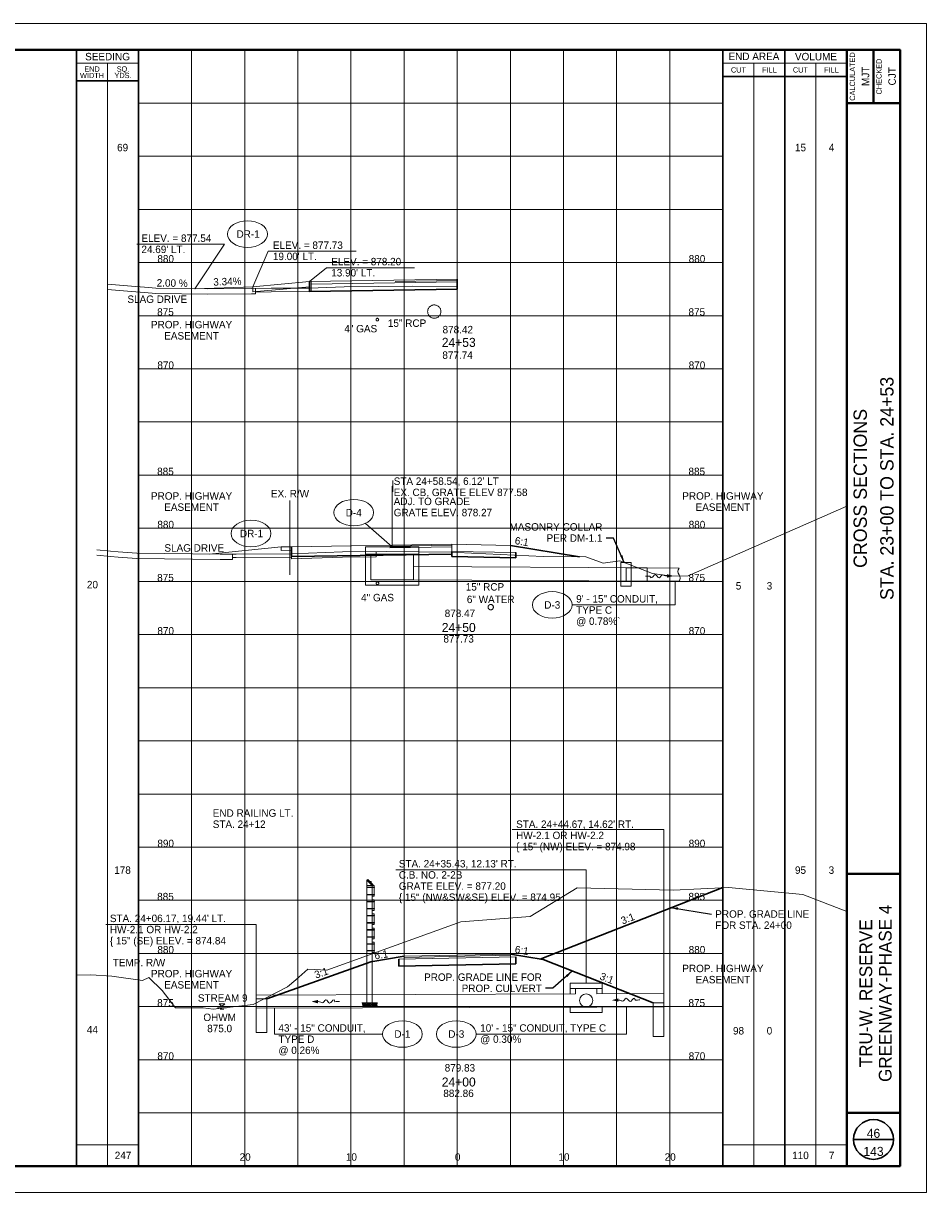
# Paper-space layout 'Layout1' of a CAD drawing. Header units: feet. Extents: x -1005 to 2379, y -670 to 6548.
# Tile 14 of 69: x 75 to 160, y 572 to 682. Entities that reach past the tile are written whole.
import ezdxf
from ezdxf.enums import TextEntityAlignment as Align

# ---------------------------------------------------------------- set-up
doc = ezdxf.new("R2010")
doc.units = ezdxf.units.FT
doc.header["$LTSCALE"] = 5
doc.header["$MEASUREMENT"] = 0
for name, pattern in [('DGN Style 2', [150.837143, 90.502286, -60.334857]), ('DGN Style 3', [211.172, 150.837143, -60.334857]), ('DGN Style 5', [105.586, 45.251143, -60.334857]), ('esmtmppr', [5.45, 1, -0.225, -0.225, 4]), ('esmtshpr', [5.35, 1, -0.175, -0.175, 4]), ('fencepr', [1, 0.925, 0.075]), ('rowex', [4.85, 0.8, -0.375, -0.375, 0.8, -0.3, 0.8, -0.3, 0.8, -0.3])]:
    doc.linetypes.add(name, pattern=pattern)
for name, color, linetype, lineweight in [('DR_P_Flow_Arrow', 151, 'Continuous', 13), ('DR_P_Storm_Sewer', 151, 'Continuous', 13), ('DR_P_Text', 7, 'Continuous', 13), ('DR_X_Storm_Sewer', 151, 'DGN Style 5', 0), ('DR_X_Text', 7, 'Continuous', 0), ('PV_P_Drive', 230, 'Continuous', 13), ('PV_P_Text', 7, 'Continuous', 13), ('PV_P_Walk', 241, 'Continuous', 13), ('PV_X_Driveway', 7, 'DGN Style 5', 0), ('PV_X_Walk', 120, 'DGN Style 5', 0), ('RD_P_Cells', 7, 'Continuous', 0), ('RD_P_Fence', 230, 'fencepr', 13), ('RW_P_Esmt_SH', 193, 'esmtshpr', 40), ('RW_P_Esmt_TMP', 193, 'esmtmppr', 40), ('RW_X_Fee_RW', 6, 'rowex', 30), ('SH_Border', 7, 'Continuous', 40), ('SH_Data', 7, 'Continuous', 0), ('SH_Major_Grid_Line', 254, 'Continuous', 13), ('SH_Text', 7, 'Continuous', 13), ('TX_P_20', 7, 'Continuous', 13), ('TX_P_5', 7, 'Continuous', 13), ('TX_X_5', 7, 'Continuous', 0), ('UT_X_Gas', 2, 'Continuous', 0), ('UT_X_Water', 133, 'Continuous', 0), ('XS_P_Finished_Grade', 3, 'Continuous', 30), ('XS_P_Pavt_Surface', 251, 'Continuous', 13), ('XS_P_Subgrade', 4, 'Continuous', 30), ('XS_X_Ground_Line', 3, 'DGN Style 2', 13)]:
    doc.layers.add(name, color=color, linetype=linetype, lineweight=lineweight)
doc.layers.add('SH_Cut_Line', color=7, linetype='DGN Style 3', lineweight=0, plot=False)
doc.layers.add('XS_P_Pavt_Layers', color=251, linetype='Continuous', lineweight=0, transparency=0.5)
doc.styles.add('Slanted-Normal LS 0.50', font='font31.shx', dxfattribs={"height": 0.14})
doc.styles.add('Slanted-Normal LS 0.50_0', font='font31.shx')
doc.styles.add('Slanted-Sub Title', font='font31.shx', dxfattribs={"height": 0.17})
doc.styles.add('Style-font30', font='font30.shx')
doc.styles.add('Style-font31', font='font31.shx')
doc.styles.add('Style-font70', font='font70.shx')
doc.dimstyles.get("Standard").update_dxf_attribs({"dimtxt": 0.18, "dimasz": 0.18, "dimexe": 0.18, "dimexo": 0.0625, "dimgap": 0.09, "dimtad": 0, "dimtih": 1, "dimtoh": 1, "dimdec": 4, "dimzin": 0, "dimdsep": 46, "dimtxsty": 'Standard', "dimcen": 0.09, "dimadec": 0, "dimazin": 0, "dimtfac": 1, "dimtdec": 4, "dimtofl": 0, "dimtmove": 0, "dimatfit": 3, "dimfxl": 1, "dimtolj": 1, "dimtzin": 0, "dimarcsym": 0})

# ---------------------------------------------------------------- blocks, each defined once
blk = doc.blocks.new('CROSS_SPLIT_2')
at = {"layer": 'SH_Border', "color": 7, "linetype": 'Continuous', "lineweight": 40}
for p, q in [((32.5, 0.5), (32.5, 21.5)), ((33, 21.5), (33, 20.5)), ((32.5, 20.5), (33.5, 20.5)), ((32.5, 6), (33.5, 6)), ((32.5, 1.5), (33.5, 1.5))]:
    blk.add_line(p, q, dxfattribs=at)
at = {"layer": 'SH_Border', "color": 7, "linetype": 'Continuous', "lineweight": 40, "flags": 128}
blk.add_lwpolyline([(2, 21.5), (33.5, 21.5), (33.5, 0.5), (2, 0.5), (2, 21.5)], close=True, dxfattribs=at)
at = {"layer": 'SH_Cut_Line', "color": 7, "linetype": 'DGN Style 3', "lineweight": 0, "flags": 128}
blk.add_lwpolyline([(0, 0), (34, 0), (34, 22), (0, 22), (0, 0)], close=True, dxfattribs=at)
at = {"layer": 'SH_Data', "color": 7, "linetype": 'Continuous', "lineweight": 30}
for p, q in [((18, 0.5), (18, 21.5)), ((19.166, 0.5), (19.166, 21.5)), ((30.166, 0.5), (30.166, 21.5)), ((31.333, 0.5), (31.333, 21.5)), ((19.166, 20.917), (18, 20.917)), ((30.166, 21), (32.5, 21)), ((32.625, 1), (33.375, 1))]:
    blk.add_line(p, q, dxfattribs=at)
at = {"layer": 'SH_Data', "color": 7, "linetype": 'Continuous', "lineweight": 0}
for p, q in [((19.166, 21.25), (18, 21.25)), ((30.166, 21.25), (32.5, 21.25))]:
    blk.add_line(p, q, dxfattribs=at)
at = {"layer": 'SH_Data', "color": 7, "linetype": 'Continuous', "lineweight": 13}
for p, q in [((18.583, 0.5), (18.583, 21.25)), ((30.75, 0.5), (30.75, 21.25)), ((31.917, 0.5), (31.917, 21.25)), ((18, 0.9), (19.166, 0.9)), ((30.166, 0.9), (32.5, 0.9))]:
    blk.add_line(p, q, dxfattribs=at)
at = {"layer": 'SH_Data', "color": 7, "linetype": 'Continuous', "lineweight": 30}
blk.add_circle((33, 1), 0.375, dxfattribs=at)
at = {"layer": 'SH_Major_Grid_Line', "color": 254, "linetype": 'Continuous', "lineweight": 13}
for p, q in [((20.166, 0.5), (20.166, 21.5)), ((21.166, 0.5), (21.166, 21.5)), ((22.166, 0.5), (22.166, 21.5)), ((23.166, 0.5), (23.166, 21.5)), ((24.166, 0.5), (24.166, 21.5)), ((25.166, 0.5), (25.166, 21.5)), ((26.166, 0.5), (26.166, 21.5)), ((27.166, 0.5), (27.166, 21.5)), ((28.166, 0.5), (28.166, 21.5)), ((29.166, 0.5), (29.166, 21.5)), ((19.166, 20.5), (30.166, 20.5)), ((19.166, 19.5), (30.166, 19.5)), ((19.166, 18.5), (30.166, 18.5)), ((19.166, 17.5), (30.166, 17.5)), ((19.166, 16.5), (30.166, 16.5)), ((19.166, 15.5), (30.166, 15.5)), ((19.166, 14.5), (30.166, 14.5)), ((19.166, 13.5), (30.166, 13.5)), ((19.166, 12.5), (30.166, 12.5)), ((19.166, 11.5), (30.166, 11.5)), ((19.166, 10.5), (30.166, 10.5)), ((19.166, 9.5), (30.166, 9.5)), ((19.166, 8.5), (30.166, 8.5)), ((19.166, 7.5), (30.166, 7.5)), ((19.166, 6.5), (30.166, 6.5)), ((19.166, 5.5), (30.166, 5.5)), ((19.166, 4.5), (30.166, 4.5)), ((19.166, 3.5), (30.166, 3.5)), ((19.166, 2.5), (30.166, 2.5)), ((19.166, 1.5), (30.166, 1.5))]:
    blk.add_line(p, q, dxfattribs=at)
at = {"layer": 'SH_Data', "color": 7, "linetype": 'Continuous', "lineweight": 13, "style": 'Style-font30'}
for s, p in [('SEEDING', (18.584, 21.375)), ('END AREA', (30.75, 21.379)), ('VOLUME', (31.917, 21.375))]:
    blk.add_text(s, height=0.14, dxfattribs=at).set_placement(p, align=Align.MIDDLE_CENTER)
at = {"layer": 'SH_Data', "color": 7, "linetype": 'Continuous', "lineweight": 0, "style": 'Style-font30'}
for s, p in [('CALCULATED', (32.553, 21)), ('CHECKED', (33.053, 21))]:
    blk.add_text(s, height=0.1, rotation=90, dxfattribs=at).set_placement(p, align=Align.TOP_CENTER)
for s, p in [('CUT', (30.459, 21.125)), ('FILL', (31.042, 21.125)), ('CUT', (31.625, 21.125)), ('FILL', (32.208, 21.125))]:
    blk.add_text(s, height=0.1, dxfattribs=at).set_placement(p, align=Align.MIDDLE_CENTER)
at = {"layer": 'SH_Data', "color": 7, "linetype": 'Continuous', "lineweight": 0, "char_height": 0.14, "attachment_point": 5, "line_spacing_factor": 0.728571, "style": 'Style-font30'}
for s, insert in [('\\H0.714286x;END\\PWIDTH', (18.292, 21.08)), ('\\H0.714286x;SQ.\\PYDS.', (18.875, 21.08))]:
    blk.add_mtext(s, dxfattribs=dict(at, insert=insert))
at = {"layer": 'SH_Data', "color": 7, "linetype": 'Continuous', "lineweight": 0, "style": 'Style-font70'}
for p in [(32.75, 13.25), (33.252, 13.25), (33, 3.792)]:
    blk.add_attdef('Text', text='', height=0.25, rotation=90, dxfattribs=at).set_placement(p, align=Align.MIDDLE_CENTER)
at = {"layer": 'SH_Text', "style": 'Style-font70'}
for p in [(32.75, 3.75), (33.25, 3.75)]:
    blk.add_attdef('Text', text='', height=0.25, rotation=90, dxfattribs=at).set_placement(p, align=Align.MIDDLE_CENTER)
blk = doc.blocks.new('GPKLBL_89')
at = {"layer": 'TX_P_5', "linetype": 'Continuous', "insert": (-0.51, 0.98), "char_height": 0.7, "attachment_point": 1, "rotation": 350.5377, "line_spacing_factor": 0.6, "style": 'Style-font31'}
blk.add_mtext('6:1', dxfattribs=at)
blk = doc.blocks.new('DFL-P')
at = {"layer": 'DR_P_Flow_Arrow', "color": 151, "linetype": 'Continuous', "lineweight": 13}
blk.add_open_spline([(-0.08, 0), (-0.081, 0), (-0.082, 0), (-0.083, 0), (-0.094, 0), (-0.105, 0.005), (-0.116, 0.008), (-0.123, 0.01), (-0.131, 0.013), (-0.137, 0.015), (-0.152, 0.02), (-0.165, -0.02), (-0.179, -0.022), (-0.195, -0.023), (-0.212, 0.018), (-0.228, 0.019), (-0.245, 0.021), (-0.266, -0.028), (-0.284, -0.022), (-0.29, -0.02), (-0.287, 0.001), (-0.295, 0.001), (-0.313, 0), (-0.332, 0), (-0.35, 0)], degree=3, knots=[0, 0, 0, 0, 0.009646, 0.009646, 0.009646, 0.112481, 0.112481, 0.112481, 0.179673, 0.179673, 0.179673, 0.350625, 0.350625, 0.350625, 0.544565, 0.544565, 0.544565, 0.756426, 0.756426, 0.756426, 0.832712, 0.832712, 0.832712, 1, 1, 1, 1], dxfattribs=at)
at = {"layer": 'DR_P_Flow_Arrow', "color": 151, "linetype": 'Continuous', "lineweight": 0}
blk.add_solid([(-0.08, 0.021), (0, 0), (-0.08, -0.021)], dxfattribs=at)
blk = doc.blocks.new('GPKLBL_90')
at = {"layer": 'TX_P_5', "linetype": 'Continuous', "insert": (-0.69, 0.77), "char_height": 0.7, "attachment_point": 1, "rotation": 17.4328, "line_spacing_factor": 0.9, "style": 'Style-font31'}
blk.add_mtext('3:1', dxfattribs=at)
blk = doc.blocks.new('GPKLBL_91')
at = {"layer": 'TX_P_5', "linetype": 'Continuous', "extrusion": (0, 0, -1), "insert": (-0.46, 0.97), "char_height": 0.7, "attachment_point": 3, "text_direction": (-0.986394, 0.164399, 0), "line_spacing_factor": 0.6, "style": 'Style-font31'}
blk.add_mtext('6:1', dxfattribs=at)
blk = doc.blocks.new('GPKLBL_92')
at = {"layer": 'TX_P_5', "linetype": 'Continuous', "insert": (-0.84, 1.16), "char_height": 0.7, "attachment_point": 1, "rotation": 343.0517, "line_spacing_factor": 0.9, "style": 'Style-font31'}
blk.add_mtext('3:1', dxfattribs=at)
blk = doc.blocks.new('XS POINT_49')
at = {"layer": 'RW_P_Esmt_SH', "linetype": 'Continuous', "lineweight": 13}
blk.add_line((0, 3.5), (0, -3.5), dxfattribs=at)
blk = doc.blocks.new('XS POINT_50')
at = {"layer": 'RW_P_Esmt_SH', "linetype": 'Continuous', "lineweight": 13}
blk.add_line((0, 3.5), (0, -3.5), dxfattribs=at)
blk = doc.blocks.new('XS POINT_51')
at = {"layer": 'RW_P_Esmt_TMP', "linetype": 'Continuous', "lineweight": 13}
blk.add_line((0, 3.5), (0, -3.5), dxfattribs=at)
blk = doc.blocks.new('DFL-P_1')
at = {"layer": 'DR_P_Flow_Arrow', "color": 151, "linetype": 'Continuous', "lineweight": 13}
blk.add_open_spline([(-0.08, 0), (-0.081, 0), (-0.082, 0), (-0.083, 0), (-0.094, 0), (-0.105, 0.005), (-0.116, 0.008), (-0.123, 0.01), (-0.131, 0.013), (-0.137, 0.015), (-0.152, 0.02), (-0.165, -0.02), (-0.179, -0.022), (-0.195, -0.023), (-0.211, 0.018), (-0.228, 0.019), (-0.246, 0.021), (-0.266, -0.028), (-0.284, -0.022), (-0.29, -0.02), (-0.287, 0.001), (-0.295, 0.001), (-0.313, 0), (-0.332, 0), (-0.35, 0)], degree=3, knots=[0, 0, 0, 0, 0.009646, 0.009646, 0.009646, 0.112481, 0.112481, 0.112481, 0.179673, 0.179673, 0.179673, 0.350625, 0.350625, 0.350625, 0.544565, 0.544565, 0.544565, 0.756426, 0.756426, 0.756426, 0.832712, 0.832712, 0.832712, 1, 1, 1, 1], dxfattribs=at)
at = {"layer": 'DR_P_Flow_Arrow', "color": 151, "linetype": 'Continuous', "lineweight": 0}
blk.add_solid([(-0.08, 0.021), (0, 0), (-0.08, -0.021)], dxfattribs=at)
blk = doc.blocks.new('GPKLBL_93')
at = {"layer": 'TX_P_5', "insert": (-1.8, 0.66), "char_height": 0.7, "attachment_point": 1, "rotation": 19.0865, "line_spacing_factor": 0.66, "style": 'Slanted-Normal LS 0.50'}
blk.add_mtext('3:1', dxfattribs=at)
blk = doc.blocks.new('WSELEV')
at = {"layer": 'DR_X_Storm_Sewer', "linetype": 'Continuous'}
for p, q in [((0, 0), (-0.053, 0.053)), ((-0.053, 0.053), (0.053, 0.053)), ((0, 0), (0.053, 0.053)), ((-0.135, 0), (0.135, 0)), ((-0.085, -0.025), (0.085, -0.025)), ((-0.035, -0.05), (0.035, -0.05))]:
    blk.add_line(p, q, dxfattribs=at)
blk = doc.blocks.new('RCP')
at = {"layer": 'RD_P_Cells'}
for points, knots in [([(0.02, 0.09), (0.03, 0.1), (0.05, 0.11), (0.07, 0.11), (0.07, 0.12), (0.08, 0.1), (0.08, 0.09), (0.08, 0.08), (0.07, 0.07), (0.06, 0.06), (0.05, 0.05), (0.02, 0.04), (0.02, 0.05), (0.01, 0.06), (0.01, 0.07), (0.01, 0.08), (0.01, 0.08), (0.01, 0.08), (0.01, 0.09), (0.02, 0.09), (0.02, 0.09), (0.02, 0.09)], [0, 0, 0, 0, 0.258176, 0.258176, 0.258176, 0.385117, 0.385117, 0.385117, 0.555016, 0.555016, 0.555016, 0.785627, 0.785627, 0.785627, 0.908123, 0.908123, 0.908123, 0.969027, 0.969027, 0.969027, 1, 1, 1, 1]), ([(0.05, 0.33), (0.06, 0.33), (0.06, 0.34), (0.07, 0.34), (0.08, 0.35), (0.09, 0.35), (0.1, 0.35), (0.11, 0.35), (0.12, 0.35), (0.12, 0.34), (0.13, 0.33), (0.13, 0.33), (0.13, 0.32), (0.12, 0.31), (0.12, 0.3), (0.11, 0.29), (0.1, 0.28), (0.09, 0.28), (0.08, 0.28), (0.07, 0.28), (0.05, 0.27), (0.04, 0.28), (0.04, 0.29), (0.03, 0.29), (0.03, 0.3), (0.03, 0.31), (0.04, 0.32), (0.04, 0.32), (0.04, 0.32), (0.04, 0.33), (0.05, 0.33)], [0, 0, 0, 0, 0.107172, 0.107172, 0.107172, 0.224609, 0.224609, 0.224609, 0.311187, 0.311187, 0.311187, 0.390245, 0.390245, 0.390245, 0.521508, 0.521508, 0.521508, 0.650159, 0.650159, 0.650159, 0.785017, 0.785017, 0.785017, 0.874079, 0.874079, 0.874079, 0.953282, 0.953282, 0.953282, 1, 1, 1, 1]), ([(0.16, 0.26), (0.17, 0.26), (0.19, 0.27), (0.2, 0.27), (0.22, 0.27), (0.22, 0.25), (0.23, 0.23), (0.23, 0.22), (0.23, 0.2), (0.22, 0.19), (0.2, 0.18), (0.19, 0.17), (0.17, 0.17), (0.16, 0.16), (0.14, 0.16), (0.13, 0.17), (0.12, 0.17), (0.11, 0.18), (0.11, 0.18), (0.1, 0.2), (0.1, 0.22), (0.11, 0.23), (0.11, 0.24), (0.12, 0.24), (0.13, 0.25), (0.13, 0.25), (0.14, 0.26), (0.15, 0.26), (0.15, 0.26), (0.15, 0.26), (0.16, 0.26)], [0, 0, 0, 0, 0.126661, 0.126661, 0.126661, 0.253188, 0.253188, 0.253188, 0.368171, 0.368171, 0.368171, 0.509113, 0.509113, 0.509113, 0.63015, 0.63015, 0.63015, 0.70369, 0.70369, 0.70369, 0.826515, 0.826515, 0.826515, 0.907901, 0.907901, 0.907901, 0.976801, 0.976801, 0.976801, 1, 1, 1, 1]), ([(0.16, 0.11), (0.17, 0.11), (0.18, 0.11), (0.19, 0.12), (0.21, 0.12), (0.23, 0.12), (0.25, 0.1), (0.26, 0.09), (0.26, 0.07), (0.26, 0.06), (0.25, 0.05), (0.24, 0.03), (0.23, 0.02), (0.21, 0), (0.18, 0), (0.16, 0.01), (0.15, 0.02), (0.13, 0.03), (0.13, 0.05), (0.12, 0.06), (0.13, 0.07), (0.14, 0.08), (0.14, 0.09), (0.14, 0.09), (0.15, 0.1), (0.15, 0.1), (0.15, 0.1), (0.16, 0.11)], [0, 0, 0, 0, 0.098896, 0.098896, 0.098896, 0.24332, 0.24332, 0.24332, 0.355319, 0.355319, 0.355319, 0.496743, 0.496743, 0.496743, 0.673566, 0.673566, 0.673566, 0.816859, 0.816859, 0.816859, 0.906168, 0.906168, 0.906168, 0.969895, 0.969895, 0.969895, 1, 1, 1, 1]), ([(0.29, 0.35), (0.3, 0.35), (0.31, 0.36), (0.32, 0.36), (0.34, 0.36), (0.34, 0.33), (0.34, 0.32), (0.33, 0.31), (0.32, 0.3), (0.31, 0.3), (0.3, 0.29), (0.28, 0.29), (0.27, 0.3), (0.27, 0.31), (0.27, 0.32), (0.27, 0.33), (0.27, 0.33), (0.28, 0.34), (0.28, 0.34), (0.28, 0.35), (0.28, 0.35), (0.29, 0.35)], [0, 0, 0, 0, 0.188286, 0.188286, 0.188286, 0.356428, 0.356428, 0.356428, 0.541746, 0.541746, 0.541746, 0.732506, 0.732506, 0.732506, 0.852511, 0.852511, 0.852511, 0.937171, 0.937171, 0.937171, 1, 1, 1, 1]), ([(0.31, 0.2), (0.32, 0.21), (0.33, 0.21), (0.34, 0.22), (0.35, 0.22), (0.36, 0.2), (0.36, 0.18), (0.37, 0.17), (0.36, 0.16), (0.35, 0.14), (0.34, 0.13), (0.33, 0.13), (0.32, 0.12), (0.31, 0.12), (0.3, 0.12), (0.29, 0.13), (0.28, 0.14), (0.27, 0.15), (0.27, 0.16), (0.28, 0.17), (0.28, 0.19), (0.29, 0.19), (0.29, 0.2), (0.3, 0.2), (0.31, 0.2)], [0, 0, 0, 0, 0.135762, 0.135762, 0.135762, 0.276579, 0.276579, 0.276579, 0.425633, 0.425633, 0.425633, 0.565886, 0.565886, 0.565886, 0.678149, 0.678149, 0.678149, 0.814077, 0.814077, 0.814077, 0.922173, 0.922173, 0.922173, 1, 1, 1, 1])]:
    blk.add_open_spline(points, degree=3, knots=knots, dxfattribs=at)
blk = doc.blocks.new('XS POINT_52')
at = {"layer": 'RW_X_Fee_RW', "linetype": 'DGN Style 3', "lineweight": 0}
blk.add_line((0, 3.5), (0, -3.5), dxfattribs=at)
blk = doc.blocks.new('GPKLBL_94')
at = {"layer": 'TX_P_5', "linetype": 'Continuous', "insert": (-0.51, 0.98), "char_height": 0.7, "attachment_point": 1, "rotation": 350.5377, "line_spacing_factor": 0.6, "style": 'Style-font31'}
blk.add_mtext('6:1', dxfattribs=at)
blk = doc.blocks.new('XS POINT_53')
at = {"layer": 'RW_P_Esmt_SH', "linetype": 'Continuous', "lineweight": 13}
blk.add_line((0, 3.5), (0, -3.5), dxfattribs=at)
blk = doc.blocks.new('XS POINT_54')
at = {"layer": 'RW_P_Esmt_SH', "linetype": 'Continuous', "lineweight": 13}
blk.add_line((0, 3.5), (0, -3.5), dxfattribs=at)
blk = doc.blocks.new('DFL-P_2')
at = {"layer": 'DR_P_Flow_Arrow', "color": 151, "linetype": 'Continuous', "lineweight": 13}
blk.add_open_spline([(-0.08, 0), (-0.081, 0), (-0.082, 0), (-0.083, 0), (-0.094, 0), (-0.105, 0.005), (-0.116, 0.008), (-0.123, 0.01), (-0.131, 0.013), (-0.137, 0.015), (-0.152, 0.02), (-0.165, -0.02), (-0.179, -0.022), (-0.196, -0.023), (-0.211, 0.018), (-0.228, 0.019), (-0.246, 0.021), (-0.266, -0.028), (-0.284, -0.022), (-0.29, -0.02), (-0.287, 0.001), (-0.295, 0.001), (-0.313, 0), (-0.332, 0), (-0.35, 0)], degree=3, knots=[0, 0, 0, 0, 0.009646, 0.009646, 0.009646, 0.112481, 0.112481, 0.112481, 0.179673, 0.179673, 0.179673, 0.350625, 0.350625, 0.350625, 0.544565, 0.544565, 0.544565, 0.756426, 0.756426, 0.756426, 0.832712, 0.832712, 0.832712, 1, 1, 1, 1], dxfattribs=at)
at = {"layer": 'DR_P_Flow_Arrow', "color": 151, "linetype": 'Continuous', "lineweight": 0}
blk.add_solid([(-0.08, 0.021), (0, 0), (-0.08, -0.021)], dxfattribs=at)
blk = doc.blocks.new('XS POINT_55')
at = {"layer": 'UT_X_Gas', "linetype": 'DGN Style 3'}
blk.add_circle((0, 0), 0.125, dxfattribs=at)
blk = doc.blocks.new('XS POINT_56')
at = {"layer": 'UT_X_Water', "linetype": 'DGN Style 3'}
blk.add_circle((0, 0), 0.25, dxfattribs=at)
blk = doc.blocks.new('XS POINT_475')
at = {"layer": 'UT_X_Gas', "linetype": 'DGN Style 3'}
blk.add_circle((0, 0), 0.125, dxfattribs=at)

psp = doc.layouts.get("Layout1")

# ---------------------------------------------------------------- linework, layer by layer
at = {"layer": 'DR_P_Storm_Sewer'}
for p, q in [((107.21, 633.27), (112.21, 633.27)), ((107.21, 632.58), (107.21, 633.27)), ((112.21, 632.58), (112.21, 633.27)), ((131.21, 631.79), (132.21, 631.79)), ((131.21, 629.54), (131.21, 631.79)), ((132.21, 631.79), (132.21, 629.54)), ((131.71, 630.04), (131.71, 631.29)), ((136.71, 631.26), (131.71, 631.29)), ((132.21, 629.54), (131.21, 629.54)), ((136.71, 630.01), (131.71, 630.04)), ((126.46, 592.2), (129.46, 592.2)), ((126.46, 592.2), (126.46, 591.2)), ((129.46, 592.2), (129.46, 591.2)), ((96.92, 591.09), (126.96, 591.2)), ((96.92, 591.09), (96.92, 590.09)), ((96.92, 590.72), (97.92, 590.72)), ((96.92, 587.55), (96.92, 590.72)), ((97.92, 590.72), (97.92, 587.55)), ((126.46, 591.7), (129.46, 591.7)), ((126.96, 591.7), (126.96, 591.2)), ((128.96, 591.7), (128.96, 591.2)), ((128.96, 591.2), (135.28, 591.23)), ((135.27, 591.23), (135.27, 589.98)), ((96.92, 589.84), (126.96, 589.95)), ((128.96, 589.95), (126.46, 589.95)), ((126.46, 589.95), (126.46, 589.45)), ((128.96, 589.95), (135.27, 589.98)), ((129.46, 589.95), (129.46, 589.45)), ((134.27, 590.35), (135.27, 590.35)), ((134.27, 587.19), (134.27, 590.35)), ((135.27, 590.35), (135.27, 587.19)), ((129.46, 589.45), (126.46, 589.45)), ((97.92, 587.55), (96.92, 587.55)), ((135.27, 587.19), (134.27, 587.19))]:
    psp.add_line(p, q, dxfattribs=at)
psp.add_circle((127.96, 590.57), 0.625, dxfattribs=at)
at = {"layer": 'DR_P_Storm_Sewer', "extrusion": (0, 0, -1)}
psp.add_arc((-137.1, 630.94), 0.502, 321.5168, 38.4832, dxfattribs=at)
at = {"layer": 'DR_P_Storm_Sewer'}
psp.add_arc((136.31, 630.32), 0.502, 321.5168, 38.4832, dxfattribs=at)
at = {"layer": 'DR_P_Text'}
for p, q in [((85.67, 661.72), (93.94, 661.72)), ((93.94, 661.72), (91.14, 657.53)), ((98.05, 661.06), (96.59, 657.73)), ((98.05, 661.06), (106.32, 661.06)), ((103.54, 659.51), (101.93, 658.21)), ((103.54, 659.51), (111.81, 659.51)), ((107.2, 635.46), (109.71, 633.27)), ((136.34, 627.79), (136.34, 630.01)), ((126.65, 627.79), (136.34, 627.79)), ((121, 606.65), (135.27, 606.65)), ((135.27, 590.35), (135.27, 606.65)), ((110.06, 602.87), (127.96, 602.87)), ((127.96, 602.87), (127.96, 592.2)), ((82.77, 597.73), (96.92, 597.73)), ((96.92, 591.09), (96.92, 597.73)), ((98.63, 587.42), (98.63, 589.85)), ((131.77, 587.42), (131.77, 589.96)), ((98.63, 587.42), (108.8, 587.42)), ((117.61, 587.42), (131.77, 587.42))]:
    psp.add_line(p, q, dxfattribs=at)
at = {"layer": 'DR_P_Text', "color": 7, "linetype": 'Continuous', "lineweight": 13}
for centre in [(106.09, 636.47), (124.77, 627.79), (110.67, 587.42), (115.74, 587.42)]:
    psp.add_ellipse(centre, major_axis=(1.87, 0), ratio=0.666667, dxfattribs=at)
at = {"layer": 'DR_X_Storm_Sewer'}
for p, q in [((133.71, 631.28), (111.71, 631.41)), ((133.71, 630.03), (133.71, 631.28)), ((133.71, 630.03), (111.71, 630.16))]:
    psp.add_line(p, q, dxfattribs=at)
at = {"layer": 'DR_X_Storm_Sewer', "linetype": 'DGN Style 2', "lineweight": 13, "flags": 128}
psp.add_lwpolyline([(107.71, 632.58), (107.21, 632.58), (107.21, 629.66), (112.21, 629.66), (112.21, 632.58), (111.71, 632.58), (111.71, 630.16), (107.71, 630.16), (107.71, 632.58), (109.71, 632.58), (111.71, 632.58)], dxfattribs=at)
at = {"layer": 'DR_X_Storm_Sewer'}
psp.add_circle((113.67, 655.39), 0.625, dxfattribs=at)
at = {"layer": 'DR_X_Text', "lineweight": 0}
psp.add_line((109.78, 639.48), (109.78, 638.43), dxfattribs=at)
at = {"layer": 'DR_X_Text', "lineweight": 0, "flags": 128}
psp.add_lwpolyline([(109.71, 633.27), (109.71, 638.96), (109.78, 638.96)], dxfattribs=at)
at = {"layer": 'PV_P_Drive'}
for p, q in [((96.62, 657.73), (91.14, 657.53)), ((99.27, 633.26), (92.49, 632.58))]:
    psp.add_line(p, q, dxfattribs=at)
at = {"layer": 'PV_P_Walk'}
for p, q in [((96.59, 657.73), (101.93, 658.21)), ((96.59, 657.73), (96.59, 657.23)), ((96.59, 657.23), (101.93, 657.7)), ((99.27, 633.26), (99.27, 632.92)), ((99.27, 633.26), (100.24, 633.26)), ((100.24, 632.93), (99.27, 632.92)), ((100.24, 633.26), (100.24, 632.93))]:
    psp.add_line(p, q, dxfattribs=at)
at = {"layer": 'PV_X_Driveway'}
for p, q in [((94.69, 632.57), (94.69, 632.07)), ((100.24, 632.61), (100.24, 632.11)), ((100.24, 632.61), (100.24, 632.2))]:
    psp.add_line(p, q, dxfattribs=at)
at = {"layer": 'PV_X_Walk'}
for p, q in [((96.83, 657.6), (96.83, 657.22)), ((94.69, 632.57), (94.69, 632.24)), ((100.24, 633.26), (100.24, 632.93))]:
    psp.add_line(p, q, dxfattribs=at)
at = {"layer": 'PV_X_Walk', "flags": 128}
for points in [[(96.83, 657.22), (98.32, 657.24), (101.91, 657.27), (102.08, 657.28)], [(94.69, 632.24), (95.01, 632.24), (100.24, 632.28)]]:
    psp.add_lwpolyline(points, dxfattribs=at)
at = {"layer": 'RD_P_Fence'}
for p, q in [((107.33, 601.88), (107.43, 601.97)), ((107.72, 601.73), (107.69, 601.76)), ((107.83, 601.38), (107.93, 601.47)), ((108.04, 601.19), (108.04, 601.23)), ((108.04, 600.52), (108.04, 600.56)), ((108.04, 599.86), (108.04, 599.9)), ((108.04, 599.19), (108.04, 599.23)), ((108.04, 598.53), (108.04, 598.57)), ((108.04, 597.86), (108.04, 597.9)), ((108.04, 597.2), (108.04, 597.24)), ((108.04, 596.53), (108.04, 596.57)), ((108.04, 595.87), (108.04, 595.91)), ((108.04, 595.24), (108.04, 595.28))]:
    psp.add_line(p, q, dxfattribs=at)
at = {"layer": 'RD_P_Fence', "linetype": 'Continuous'}
for p, q in [((107.33, 601.88), (107.33, 590.35)), ((107.33, 601.88), (107.83, 601.38)), ((107.43, 601.97), (107.93, 601.47)), ((107.55, 601.62), (107.69, 601.76)), ((107.58, 601.59), (107.72, 601.73)), ((107.65, 601.75), (107.66, 601.76)), ((107.72, 601.7), (107.66, 601.76)), ((107.7, 601.69), (107.72, 601.7)), ((107.33, 601.38), (107.83, 601.38)), ((107.33, 601.23), (108.04, 601.23)), ((107.33, 601.19), (108.04, 601.19)), ((107.83, 601.38), (107.83, 590.35)), ((107.83, 601.38), (108, 601.38)), ((108, 600.38), (108, 601.38)), ((108, 601.25), (108.02, 601.25)), ((108, 601.17), (108.02, 601.17)), ((108.02, 601.17), (108.02, 601.25)), ((107.33, 600.56), (108.04, 600.56)), ((107.33, 600.52), (108.04, 600.52)), ((107.33, 599.9), (108.04, 599.9)), ((107.33, 599.86), (108.04, 599.86)), ((107.83, 600.38), (108, 600.38)), ((107.83, 600.05), (108, 600.05)), ((108, 600.58), (108.02, 600.58)), ((108, 600.5), (108.02, 600.5)), ((108, 599.05), (108, 600.05)), ((108, 599.92), (108.02, 599.92)), ((108, 599.84), (108.02, 599.84)), ((108.02, 600.5), (108.02, 600.58)), ((108.02, 599.84), (108.02, 599.92)), ((107.33, 599.23), (108.04, 599.23)), ((107.33, 599.19), (108.04, 599.19)), ((107.33, 598.57), (108.04, 598.57)), ((107.33, 598.53), (108.04, 598.53)), ((107.83, 599.05), (108, 599.05)), ((107.83, 598.72), (108, 598.72)), ((108, 599.25), (108.02, 599.25)), ((108, 599.17), (108.02, 599.17)), ((108, 597.72), (108, 598.72)), ((108, 598.59), (108.02, 598.59)), ((108, 598.51), (108.02, 598.51)), ((108.02, 599.17), (108.02, 599.25)), ((108.02, 598.51), (108.02, 598.59)), ((107.33, 597.9), (108.04, 597.9)), ((107.33, 597.86), (108.04, 597.86)), ((107.83, 597.72), (108, 597.72)), ((107.83, 597.39), (108, 597.39)), ((108, 597.92), (108.02, 597.92)), ((108, 597.84), (108.02, 597.84)), ((108, 596.39), (108, 597.39)), ((108.02, 597.84), (108.02, 597.92)), ((107.33, 597.24), (108.04, 597.24)), ((107.33, 597.2), (108.04, 597.2)), ((107.33, 596.57), (108.04, 596.57)), ((107.33, 596.53), (108.04, 596.53)), ((107.83, 596.39), (108, 596.39)), ((108, 597.26), (108.02, 597.26)), ((108, 597.18), (108.02, 597.18)), ((108, 596.59), (108.02, 596.59)), ((108, 596.51), (108.02, 596.51)), ((108.02, 597.18), (108.02, 597.26)), ((108.02, 596.51), (108.02, 596.59)), ((107.33, 595.91), (108.04, 595.91)), ((107.33, 595.87), (108.04, 595.87)), ((107.33, 595.28), (108.04, 595.28)), ((107.33, 595.24), (108.04, 595.24)), ((107.83, 596.06), (108, 596.06)), ((108, 595.1), (108, 596.06)), ((108, 595.93), (108.02, 595.93)), ((108, 595.85), (108.02, 595.85)), ((108, 595.3), (108.02, 595.3)), ((108, 595.22), (108.02, 595.22)), ((108.02, 595.85), (108.02, 595.93)), ((108.02, 595.22), (108.02, 595.3)), ((107.83, 595.1), (108, 595.1)), ((107.33, 590.35), (107.83, 590.35))]:
    psp.add_line(p, q, dxfattribs=at)
at = {"layer": 'RD_P_Fence', "ltscale": 1.166667}
for centre in [(107.35, 601.21), (107.35, 600.54), (107.35, 599.88), (107.35, 599.21), (107.35, 598.55), (107.35, 597.88), (107.35, 597.22), (107.35, 596.55), (107.35, 595.89), (107.35, 595.26)]:
    psp.add_arc(centre, 0.03, 119.8659, 240.1341, dxfattribs=at)
at = {"layer": 'RW_P_Esmt_SH', "linetype": 'Continuous', "lineweight": 13}
psp.add_line((90.83, 658.7), (90.83, 654.73), dxfattribs=at)
at = {"layer": 'TX_P_5'}
for centre in [(96.09, 662.68), (96.42, 634.51)]:
    psp.add_ellipse(centre, major_axis=(1.88, 0), ratio=0.666667, dxfattribs=at)
at = {"layer": 'XS_P_Finished_Grade'}
for p, q in [((127.32, 632.31), (120.83, 633.39)), ((123.64, 594.47), (140.83, 601.19)), ((107.7, 594.21), (97.92, 590.72)), ((107.7, 594.21), (110.83, 594.73)), ((123.91, 594.42), (120.83, 594.93)), ((123.91, 594.42), (134.27, 590.35))]:
    psp.add_line(p, q, dxfattribs=at)
at = {"layer": 'XS_P_Pavt_Layers'}
for p, q in [((115.83, 658.18), (102.08, 657.96)), ((115.83, 658.32), (109.98, 658.23)), ((115.33, 633.4), (109.48, 633.31)), ((115.33, 633.25), (109.48, 633.16))]:
    psp.add_line(p, q, dxfattribs=at)
at = {"layer": 'XS_P_Pavt_Layers', "color": 2, "lineweight": 13}
for p, q in [((110.33, 594.47), (121.33, 594.69)), ((110.83, 594.63), (120.83, 594.83))]:
    psp.add_line(p, q, dxfattribs=at)
at = {"layer": 'XS_P_Pavt_Surface', "color": 2}
for p, q in [((115.83, 658.43), (101.93, 658.21)), ((115.33, 633.5), (100.24, 633.26))]:
    psp.add_line(p, q, dxfattribs=at)
at = {"layer": 'XS_P_Pavt_Surface', "color": 193}
for p, q in [((120.83, 633.39), (115.33, 633.5)), ((115.33, 633.5), (115.33, 632.83)), ((121.33, 632.71), (115.33, 632.83)), ((120.83, 633.39), (120.83, 632.72)), ((110.83, 594.73), (120.83, 594.93)), ((110.83, 594.73), (110.83, 594.48)), ((120.83, 594.93), (120.83, 594.68))]:
    psp.add_line(p, q, dxfattribs=at)
at = {"layer": 'XS_P_Subgrade'}
for p, q in [((101.93, 658.21), (101.93, 657.29)), ((115.83, 658.43), (115.83, 657.51)), ((115.83, 657.51), (101.93, 657.29)), ((100.24, 632.34), (100.24, 633.26)), ((115.33, 632.58), (100.24, 632.34)), ((115.33, 632.83), (115.33, 632.33)), ((121.33, 632.71), (121.33, 632.21)), ((121.33, 632.21), (115.33, 632.33)), ((110.33, 594.47), (110.33, 593.81)), ((110.33, 593.81), (121.33, 594.03)), ((121.33, 594.69), (121.33, 594.03))]:
    psp.add_line(p, q, dxfattribs=at)
at = {"layer": 'XS_P_Subgrade', "lineweight": 13}
for p, q in [((107.33, 590.35), (106.84, 590.35)), ((107.83, 590.35), (108.34, 590.35))]:
    psp.add_line(p, q, dxfattribs=at)
at = {"layer": 'XS_X_Ground_Line'}
for p, q in [((102.08, 658.21), (102.08, 657.28)), ((96.83, 657.22), (96.83, 657.06)), ((108.2, 632.32), (108.2, 632.82))]:
    psp.add_line(p, q, dxfattribs=at)
at = {"layer": 'XS_X_Ground_Line', "flags": 128}
for points in [[(82.92, 657.97), (85.16, 657.78), (86.4, 657.68), (87.48, 657.59), (92.33, 657.54), (96.46, 657.55), (98.32, 657.58), (101.91, 657.6), (105.2, 657.73), (111.65, 657.79), (115.83, 657.74), (115.83, 657.74)], [(82.92, 657.47), (85.16, 657.28), (86.4, 657.18), (87.48, 657.09), (92.33, 657.04), (96.46, 657.05), (96.83, 657.06)], [(81.9, 632.96), (83.19, 632.85), (83.91, 632.79), (85.67, 632.66), (93.52, 632.57), (94.55, 632.57), (95.01, 632.58), (100.24, 632.61), (105.03, 632.79), (109.15, 632.83), (115.34, 632.76), (115.83, 632.73), (123.9, 632.35), (127.94, 632.31), (129.56, 631.72), (131.13, 631.94), (134.21, 630.75), (136.01, 630.48), (137.55, 630.54), (152.5, 637.09)], [(81.9, 632.46), (83.19, 632.35), (83.91, 632.29), (85.67, 632.16), (93.52, 632.07), (94.55, 632.07), (94.69, 632.07)], [(100.24, 632.11), (100.24, 632.11), (105.03, 632.29), (108.2, 632.32)], [(80, 592.96), (81.34, 593), (83.33, 592.85), (86.2, 592.44), (86.82, 592.74), (88.06, 591.52), (89.31, 589.89), (91.92, 589.87), (92.85, 589.75), (96.61, 590.21), (99.84, 591.85), (100.63, 592.53), (101.77, 593.51), (103.55, 593.43), (115.83, 597.86), (116.17, 597.99), (122.69, 598.49), (127.11, 601.18), (136.14, 600.94), (141.36, 601.22), (148.36, 600.55), (152.5, 598.94)]]:
    psp.add_lwpolyline(points, dxfattribs=at)

# ---------------------------------------------------------------- block references
at = {"layer": 'DR_P_Flow_Arrow', "color": 151, "linetype": 'Continuous', "lineweight": 0}
for name, p, xscale, yscale, zscale, rotation in [('DFL-P_2', (136.18, 630.52), 7.500000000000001, 7.500000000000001, 7.500000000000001, 0.817839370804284), ('DFL-P_1', (130.38, 590.61), 7.500000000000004, 7.500000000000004, 7.500000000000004, 180.2724026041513), ('DFL-P', (102.11, 590.47), 7.500000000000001, 7.500000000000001, 7.500000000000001, 180.0084423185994)]:
    psp.add_blockref(name, p, dxfattribs=dict(at, xscale=xscale, yscale=yscale, zscale=zscale, rotation=rotation))
at = {"layer": 'DR_X_Storm_Sewer', "linetype": 'Continuous', "xscale": 5, "yscale": 5, "zscale": 5}
psp.add_blockref('WSELEV', (93.69, 590), dxfattribs=at)
at = {"layer": 'RD_P_Cells', "extrusion": (0, 0, -1), "xscale": 0.75, "yscale": 0.75, "zscale": 0.75}
for p in [(-107.17, 590.03), (-107.44, 590.03), (-107.71, 590.03), (-108.03, 590.03), (-108.31, 590.03)]:
    psp.add_blockref('RCP', p, dxfattribs=at)
at = {"layer": 'RW_P_Esmt_SH', "linetype": 'Continuous', "lineweight": 13}
for name, p in [('XS POINT_53', (90.83, 632.89)), ('XS POINT_54', (140.83, 632.89)), ('XS POINT_50', (140.83, 588.44)), ('XS POINT_49', (90.83, 587.95))]:
    psp.add_blockref(name, p, dxfattribs=at)
at = {"layer": 'RW_P_Esmt_TMP', "linetype": 'Continuous', "lineweight": 13}
psp.add_blockref('XS POINT_51', (85.83, 589.99), dxfattribs=at)
at = {"layer": 'RW_X_Fee_RW', "linetype": 'DGN Style 3', "lineweight": 0}
psp.add_blockref('XS POINT_52', (100.09, 634.11), dxfattribs=at)
at = {"layer": 'SH_Cut_Line', "color": 7, "linetype": 'DGN Style 3', "lineweight": 0}
ref = psp.add_blockref('CROSS_SPLIT_2', (-10, 572.5), dxfattribs=dict(at, xscale=5, yscale=5, zscale=5))
ref.add_attrib('Text', 'CROSS SECTIONS', dxfattribs={"layer": 'SH_Data', "color": 7, "linetype": 'Continuous', "lineweight": 0, "height": 1.25, "rotation": 90, "style": 'Style-font70'}).set_placement((153.75, 638.75), align=Align.MIDDLE_CENTER)
ref.add_attrib('Text', 'STA. 23+00 TO STA. 24+53', dxfattribs={"layer": 'SH_Data', "color": 7, "linetype": 'Continuous', "lineweight": 0, "height": 1.25, "rotation": 90, "style": 'Style-font70'}).set_placement((156.26, 638.75), align=Align.MIDDLE_CENTER)
at = {"layer": 'TX_P_5', "linetype": 'Continuous'}
for name, p in [('GPKLBL_94', (121.83, 633.23)), ('GPKLBL_89', (121.83, 594.77))]:
    psp.add_blockref(name, p, dxfattribs=at)
at = {"layer": 'TX_P_5', "rotation": 2.287495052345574}
psp.add_blockref('GPKLBL_93', (132.96, 597.78), dxfattribs=at)
at = {"layer": 'TX_P_5', "linetype": 'Continuous', "extrusion": (0, 0, -1)}
psp.add_blockref('GPKLBL_91', (-108.8, 594.36), dxfattribs=at)
at = {"layer": 'TX_P_5', "linetype": 'Continuous'}
for name, p, rotation in [('GPKLBL_90', (103.02, 592.54), 2.244878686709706), ('GPKLBL_92', (130.18, 592.01), 355.5240437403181)]:
    psp.add_blockref(name, p, dxfattribs=dict(at, rotation=rotation))
at = {"layer": 'UT_X_Gas', "linetype": 'DGN Style 3'}
for name, p in [('XS POINT_475', (108.31, 654.63)), ('XS POINT_55', (108.32, 629.83))]:
    psp.add_blockref(name, p, dxfattribs=at)
at = {"layer": 'UT_X_Water', "linetype": 'DGN Style 3'}
psp.add_blockref('XS POINT_56', (118.98, 627.58), dxfattribs=at)

# ---------------------------------------------------------------- texts
at = {"layer": 'DR_P_Text', "lineweight": 13, "style": 'Slanted-Normal LS 0.50'}
for s, p in [('D-4', (106.09, 636.47)), ('D-3', (124.77, 627.79)), ('D-1', (110.67, 587.42)), ('D-3', (115.74, 587.42))]:
    psp.add_text(s, height=0.7, dxfattribs=at).set_placement(p, align=Align.MIDDLE_CENTER)
at = {"layer": 'DR_P_Text', "char_height": 0.7, "line_spacing_factor": 0.9, "style": 'Slanted-Normal LS 0.50'}
for s, insert, attachment_point in [("ELEV. = 877.54\\P24.69' LT.", (86.11, 662.64), 1), ("ELEV. = 877.73\\P19.00' LT.", (98.48, 661.98), 1), ("ELEV. = 878.20\\P13.90' LT.", (103.97, 660.44), 1), ('ADJ. TO GRADE\\PGRATE ELEV. 878.27', (109.85, 637.88), 1), ('MASONRY COLLAR\\PPER DM-1.1', (129.49, 635.48), 3), ('9\' - 15" CONDUIT,\\PTYPE C\\P@ 0.78%`', (127.02, 628.71), 1), ('STA. 24+44.67, 14.62\' RT.\\PHW-2.1 OR HW-2.2\\P\\{ 15" (NW) ELEV. = 874.98', (121.37, 607.51), 1), ('STA. 24+35.43, 12.13\' RT.\\PC.B. NO. 2-2B\\PGRATE ELEV. = 877.20\\P\\{ 15" (NW&SW&SE) ELEV. = 874.95', (110.33, 603.79), 1), ('STA. 24+06.17, 19.44\' LT.\\PHW-2.1 OR HW-2.2\\P\\{ 15" (SE) ELEV. = 874.84', (83.14, 598.65), 1), ('43\' - 15" CONDUIT,\\PTYPE D\\P@ 0.26%', (99, 588.34), 1), ('10\' - 15" CONDUIT, TYPE C\\P@ 0.30%', (117.99, 588.34), 1)]:
    psp.add_mtext(s, dxfattribs=dict(at, insert=insert, attachment_point=attachment_point))
at = {"layer": 'DR_P_Text', "insert": (92.86, 658.52), "char_height": 0.7, "attachment_point": 1, "rotation": 2.0522, "line_spacing_factor": 0.9, "style": 'Slanted-Normal LS 0.50'}
psp.add_mtext('3.34%', dxfattribs=at)
at = {"layer": 'DR_X_Text', "style": 'Slanted-Normal LS 0.50'}
for p in [(109.3, 654.3), (116.63, 629.49)]:
    psp.add_text('15" RCP', height=0.7, dxfattribs=at).set_placement(p, align=Align.MIDDLE_LEFT)
at = {"layer": 'DR_X_Text', "char_height": 0.7, "line_spacing_factor": 0.9, "style": 'Slanted-Normal LS 0.50'}
for s, insert, attachment_point in [("STA 24+58.54, 6.12' LT\\PEX. CB, GRATE ELEV 877.58", (109.85, 638.84), 4), ('STREAM 9', (93.76, 590.45), 8), ('OHWM\\P875.0', (93.47, 587.58), 8)]:
    psp.add_mtext(s, dxfattribs=dict(at, insert=insert, attachment_point=attachment_point))
at = {"layer": 'PV_P_Text', "style": 'Slanted-Normal LS 0.50'}
for s, p in [('878.42', (115.88, 653.34)), (' 878.47', (115.95, 626.65)), (' 879.83', (115.95, 583.89))]:
    psp.add_text(s, height=0.7, dxfattribs=at).set_placement(p, align=Align.CENTER)
at = {"layer": 'RW_P_Esmt_SH', "linetype": 'Continuous', "lineweight": 13, "char_height": 0.7, "attachment_point": 2, "line_spacing_factor": 0.9, "style": 'Style-font31'}
for insert in [(90.83, 654.51), (90.83, 638.39), (140.83, 638.39), (90.83, 593.45), (140.83, 593.94)]:
    psp.add_mtext('PROP. HIGHWAY\\PEASEMENT', dxfattribs=dict(at, insert=insert))
at = {"layer": 'RW_P_Esmt_TMP', "linetype": 'Continuous', "lineweight": 13, "style": 'Style-font31'}
psp.add_text('TEMP. R/W', height=0.7, dxfattribs=at).set_placement((85.88, 594.49), align=Align.TOP_CENTER)
at = {"layer": 'RW_X_Fee_RW', "linetype": 'Continuous', "lineweight": 0, "insert": (100.09, 638.61), "char_height": 0.7, "attachment_point": 2, "line_spacing_factor": 0.66, "style": 'Style-font31'}
psp.add_mtext('EX. R/W\\P', dxfattribs=at)
at = {"layer": 'SH_Data', "color": 7, "linetype": 'Continuous', "lineweight": 13, "style": 'Style-font30'}
for s, p in [('MJT', (154.6, 677.52)), ('CJT', (157.1, 677.52))]:
    psp.add_text(s, height=0.7, rotation=90, dxfattribs=at).set_placement(p, align=Align.CENTER)
at = {"layer": 'SH_Data', "lineweight": 13, "char_height": 0.85, "attachment_point": 8, "style": 'Style-font30'}
for s, insert, line_spacing_factor in [('46\\P', (155, 577.64), 1.08), ('143\\P', (155, 575.94), 0.6)]:
    psp.add_mtext(s, dxfattribs=dict(at, insert=insert, line_spacing_factor=line_spacing_factor))
at = {"layer": 'SH_Text', "style": 'Style-font31'}
for s, p in [('880', (88.39, 660)), ('880', (138.39, 660)), ('875', (88.37, 655)), ('875', (138.37, 655)), ('870', (88.39, 650)), ('870', (138.39, 650)), ('885', (88.37, 640)), ('885', (138.37, 640)), ('880', (88.39, 635)), ('880', (138.39, 635)), ('875', (88.37, 630)), ('875', (138.37, 630)), ('870', (88.39, 625)), ('870', (138.39, 625)), ('890', (88.39, 605)), ('890', (138.39, 605)), ('885', (88.37, 600)), ('885', (138.37, 600)), ('880', (88.39, 595)), ('880', (138.39, 595)), ('875', (88.37, 590)), ('875', (138.37, 590)), ('870', (88.39, 585)), ('870', (138.39, 585)), ('20', (95.87, 575.5)), ('10', (105.87, 575.5)), ('0', (115.87, 575.5)), ('0', (115.87, 575.5)), ('10', (125.87, 575.5)), ('20', (135.87, 575.5))]:
    psp.add_text(s, height=0.7, dxfattribs=at).set_placement(p, align=Align.CENTER)
at = {"layer": 'SH_Text', "insert": (92.82, 608.56), "char_height": 0.7, "attachment_point": 1, "line_spacing_factor": 0.9, "style": 'Slanted-Sub Title'}
psp.add_mtext('END RAILING LT.\\PSTA. 24+12', dxfattribs=at)
at = {"layer": 'SH_Text', "insert": (155.2, 591.25), "char_height": 1.2, "attachment_point": 5, "rotation": 90, "line_spacing_factor": 0.9125, "style": 'Slanted-Normal LS 0.50'}
psp.add_mtext('\\Ffont70;TRU-W. RESERVE\\PGREENWAY-PHASE 4', dxfattribs=at)
at = {"layer": 'TX_P_20', "style": 'Slanted-Normal LS 0.50'}
for s, p in [('69', (84.34, 670.82)), ('15', (148.13, 670.82)), ('4', (151.05, 670.82)), ('20', (81.5, 629.7)), ('178', (84.33, 602.84)), ('95', (148.13, 602.84)), ('3', (151.04, 602.84)), ('44', (81.5, 587.84)), ('247', (84.38, 576)), ('110', (148.13, 576)), ('7', (151.06, 576))]:
    psp.add_text(s, height=0.7, dxfattribs=at).set_placement(p, align=Align.MIDDLE_CENTER)
at = {"layer": 'TX_P_20', "char_height": 0.7, "attachment_point": 5, "line_spacing_factor": 0.6, "style": 'Slanted-Normal LS 0.50'}
for s, insert in [('5', (142.3, 629.58)), ('3', (145.21, 629.58)), ('98', (142.3, 587.72)), ('0', (145.21, 587.72))]:
    psp.add_mtext(s, dxfattribs=dict(at, insert=insert))
at = {"layer": 'TX_P_5'}
for s, height, style, p in [('DR-1', 0.7, 'Style-font31', (96.15, 662.68)), ('24+53', 0.85, 'Slanted-Sub Title', (115.97, 652.49)), ('DR-1', 0.7, 'Style-font31', (96.47, 634.51))]:
    psp.add_text(s, height=height, dxfattribs=dict(at, style=style)).set_placement(p, align=Align.MIDDLE_CENTER)
for s, insert, char_height, attachment_point, line_spacing_factor, style in [('24+50', (115.97, 625.66), 0.85, 5, 0.6, 'Slanted-Sub Title'), ('PROP. GRADE LINE\\PFOR STA. 24+00', (140.11, 599.06), 0.7, 1, 0.9, 'Slanted-Normal LS 0.50'), ('PROP. GRADE LINE FOR\\PPROP. CULVERT', (123.79, 593.12), 0.7, 3, 0.9, 'Slanted-Normal LS 0.50'), ('24+00', (115.97, 582.9), 0.85, 5, 0.6, 'Slanted-Sub Title')]:
    psp.add_mtext(s, dxfattribs=dict(at, insert=insert, char_height=char_height, attachment_point=attachment_point, line_spacing_factor=line_spacing_factor, style=style))
at = {"layer": 'TX_X_5', "style": 'Style-font31'}
psp.add_text('2.00 %', height=0.7, rotation=359.0788, dxfattribs=at).set_placement((89.01, 658.42), align=Align.TOP_CENTER)
at = {"layer": 'TX_X_5', "linetype": 'Continuous', "style": 'Style-font31'}
for s, p in [('SLAG DRIVE', (87.6, 656.9)), ('877.74', (115.86, 651.64)), ('SLAG DRIVE', (91.08, 633.5)), ('877.73', (115.96, 624.95)), ('882.86', (115.95, 582.19))]:
    psp.add_text(s, height=0.7, dxfattribs=at).set_placement(p, align=Align.TOP_CENTER)
at = {"layer": 'UT_X_Gas', "linetype": 'Continuous', "style": 'Style-font31'}
for p in [(106.75, 654.13), (108.33, 628.83)]:
    psp.add_text('4" GAS', height=0.7, dxfattribs=at).set_placement(p, align=Align.TOP_CENTER)
at = {"layer": 'UT_X_Water', "linetype": 'Continuous', "style": 'Style-font31'}
psp.add_text('6" WATER', height=0.7, dxfattribs=at).set_placement((118.98, 628.66), align=Align.TOP_CENTER)

# ---------------------------------------------------------------- leaders
at = {"layer": 'DR_P_Text', "color": 97, "linetype": 'Continuous', "lineweight": 0, "annotation_type": 0, "has_hookline": 1, "hookline_direction": 1, "text_width": 8.98}
psp.add_leader([(131.55, 631.79), (130.54, 634.08), (129.84, 634.08)], dimstyle='Standard', override={"dimtxt": 0.7, "dimasz": 0.7, "dimgap": 0.35, "dimtad": 0, "dimtxsty": 'Slanted-Normal LS 0.50_0'}, dxfattribs=at)
at = {"layer": 'TX_P_5', "color": 97, "linetype": 'Continuous', "lineweight": 0, "annotation_type": 0, "has_hookline": 1}
for points, hookline_direction, text_width in [([(135.9, 599.32), (139.76, 598.71)], 0, 9.53), ([(126.65, 593.34), (124.84, 591.72), (124.14, 591.72)], 1, 11.99)]:
    psp.add_leader(points, dimstyle='Standard', override={"dimtxt": 0.7, "dimasz": 0.7, "dimgap": 0.35, "dimtad": 0, "dimtxsty": 'Slanted-Normal LS 0.50_0'}, dxfattribs=dict(at, hookline_direction=hookline_direction, text_width=text_width))

doc.saveas('drawing.dxf')
